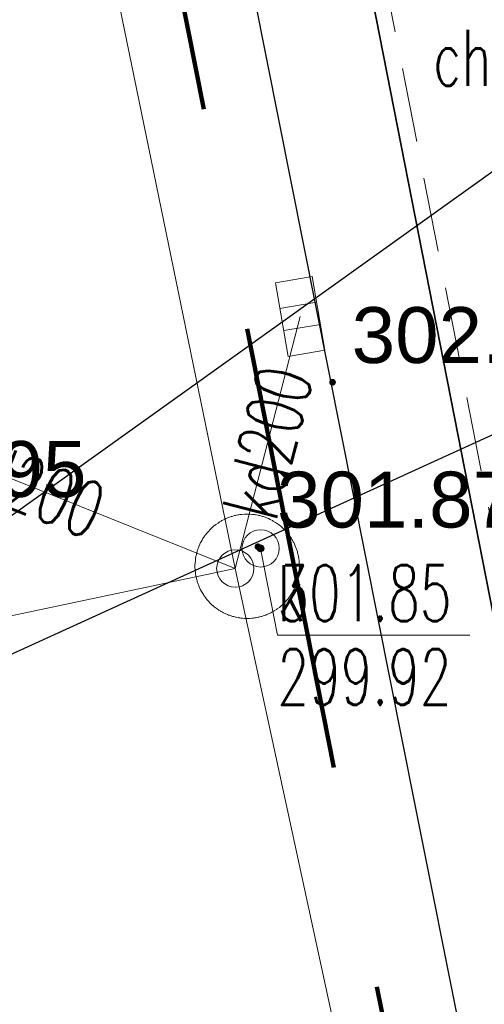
# Model space of a CAD drawing. Header units: metres. Extents: x 6567600 to 13135881, y 5574237 to 11149086.
# Tile 94 of 120: x 6567937 to 6567943, y 5574519 to 5574532. Entities that reach past the tile are written whole.
import ezdxf
from ezdxf import colors
from ezdxf.entities.mleader import LeaderData, LeaderLine
from ezdxf.enums import TextEntityAlignment as Align
from ezdxf.math import Vec2, Vec3

# ---------------------------------------------------------------- set-up
doc = ezdxf.new("R2010")
doc.units = ezdxf.units.M
doc.linetypes.add('zzzxref_260316$0$_MDCP$0$2.0_1.0', pattern=[3, 2, -1])
doc.linetypes.add('zzzxref_260316$0$_MDCP$0$L_0_04', pattern=[1.5, 1, -0.5])
for name, color, linetype, lineweight in [('SEL_opis_odnosnik', 7, 'Continuous', 20), ('zzzxref_260316$0$_MDCP$0$GES_InneUrzadzeniaTowarzyszace', 7, 'Continuous', 18), ('zzzxref_260316$0$_MDCP$0$GES_InneUrzadzeniaTowarzyszace_P', 7, 'Continuous', 18), ('zzzxref_260316$0$_MDCP$0$GES_Rzedna', 7, 'Continuous', 18), ('zzzxref_260316$0$_MDCP$0$GES_UrzadzeniaSiecKanalizacyjna_P', 7, 'Continuous', 18), ('zzzxref_260316$0$_MDCP$0$GES_UrzadzeniaTowarzyszczaceLiniowe', 7, 'Continuous', 18), ('zzzxref_260316$0$_MDCP$0$OT_Komunikacja', 7, 'Continuous', 18), ('zzzxref_260316$0$_MDCP$0$OTRS', 7, 'Continuous', 13), ('zzzxref_260316$0$_MDCP$0$OTRS_O', 7, 'Continuous', 20), ('zzzxref_260316$0$_MDCP$0$Z_ZAKRES', 214, 'Continuous', 90), ('zzzxref_260316$0$_MDCP$1$GES_PrzewodKanalizacyjny', 36, 'Continuous', 18), ('zzzxref_260316$0$_MDCP$1$GES_PrzewodWodociagowy', 5, 'Continuous', 18)]:
    doc.layers.add(name, color=color, linetype=linetype, lineweight=lineweight)
doc.layers.add('zzzxref_260316$0$PR1183 Chorzów Metalowców V09_TT$0$FORMA - Arch 01 - PZT 1 Strefy', color=7, linetype='Continuous')
doc.styles.add('ROMANS', font='romans.shx', dxfattribs={"width": 0.8})
doc.styles.add('zzzxref_260316$0$$TD_AUDIT_GENERATED_(9E133)', font='simplex.shx')
doc.styles.add('zzzxref_260316$0$$TD_AUDIT_GENERATED_(9E16A)', font='arial.ttf', dxfattribs={"width": 0.9})

# ---------------------------------------------------------------- blocks, each defined once
blk = doc.blocks.new('zzzxref_260316$0$_MDCP$0$OTRS')
at = {"layer": 'zzzxref_260316$0$_MDCP$0$OTRS', "color": 0, "lineweight": -3, "const_width": 0.09}
blk.add_lwpolyline([(-0.045, 0, 1), (0.045, 0, 1)], format="xyb", close=True, dxfattribs=at)
at = {"layer": 'zzzxref_260316$0$_MDCP$0$OTRS_O', "color": 0, "style": 'zzzxref_260316$0$$TD_AUDIT_GENERATED_(9E16A)'}
blk.add_attdef('RZEDNA', (0.514, 0.515), '', height=1.5, dxfattribs=at)
blk = doc.blocks.new('zzzxref_260316$0$_MDCP$0$other_SUKK')
at = {"color": 0, "linetype": 'Continuous', "lineweight": 18, "flags": 128}
blk.add_lwpolyline([(1, 0.5), (1, -0.5), (-1, -0.5), (-1, 0.5), (1, 0.5)], close=True, dxfattribs=at)
for points in [[(-0.3, 0.5), (-0.3, -0.5)], [(0.3, 0.5), (0.3, -0.5)]]:
    blk.add_lwpolyline(points, dxfattribs=at)
blk = doc.blocks.new('zzzxref_260316$0$_MDCP$0$other_SUPS01_05')
at = {"linetype": 'Continuous', "lineweight": 13}
blk.add_hatch(color=0, dxfattribs=at).paths.add_polyline_path([(0, -0.091, 1), (0, 0.091, 1)])
at = {"color": 0, "linetype": 'Continuous', "lineweight": 13}
blk.add_circle((0, 0), 0.0906, dxfattribs=at)
blk = doc.blocks.new('zzzxref_260316$0$_MDCP$0$SUPK_K')
at = {"color": 0, "linetype": 'Continuous', "lineweight": 18}
blk.add_circle((0, 0), 0.5, dxfattribs=at)
blk = doc.blocks.new('zzzxref_260316$0$_MDCP$0$other_SUPW_O')
at = {"color": 0, "linetype": 'Continuous', "lineweight": 18}
blk.add_circle((0, 0), 0.5, dxfattribs=at)
blk = doc.blocks.new('zzzxref_260316')
at = {"layer": 'zzzxref_260316$0$PR1183 Chorzów Metalowców V09_TT$0$FORMA - Arch 01 - PZT 1 Strefy', "linetype": 'Continuous', "lineweight": 0, "true_color": 0x577933}
h = blk.add_hatch(dxfattribs=at)
h.set_pattern_fill('ANSI31', color=77, scale=3, style=0)
h.set_pattern_definition([(45, (0, 1.2501), (-0.265165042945, 0.265165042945), [])])
h.paths.add_polyline_path([(6567829, 5574518.49), (6567842.398, 5574472.369), (6567844.165, 5574472.882), (6567846.931, 5574463.362), (6567846.967, 5574485.722), (6567835.736, 5574537.98), (6567846.642, 5574540.324), (6567844.864, 5574548.6), (6567918.571, 5574564.441), (6567935.605, 5574485.184), (6567930.975, 5574478.018), (6567931.227, 5574476.845), (6567933.57, 5574477.348, 0.216609), (6567938.884, 5574481.335), (6567921.55, 5574569.11), (6567849.267, 5574552.203), (6567830.11, 5574547.72)])
at = {"layer": 'zzzxref_260316$0$_MDCP$0$GES_InneUrzadzeniaTowarzyszace', "color": 36, "linetype": 'Continuous', "lineweight": 18, "flags": 128}
blk.add_lwpolyline([(6567939.834, 5574525.74), (6567939.847, 5574525.739), (6567939.883, 5574525.736), (6567939.895, 5574525.735), (6567939.907, 5574525.733), (6567939.92, 5574525.731), (6567939.932, 5574525.729), (6567939.956, 5574525.725), (6567939.967, 5574525.722), (6567939.979, 5574525.719), (6567939.991, 5574525.716), (6567940.003, 5574525.713), (6567940.015, 5574525.709), (6567940.026, 5574525.706), (6567940.038, 5574525.702), (6567940.049, 5574525.698), (6567940.061, 5574525.694), (6567940.072, 5574525.689), (6567940.084, 5574525.684), (6567940.095, 5574525.679), (6567940.117, 5574525.669), (6567940.128, 5574525.664), (6567940.149, 5574525.652), (6567940.16, 5574525.646), (6567940.191, 5574525.627), (6567940.201, 5574525.62), (6567940.231, 5574525.599), (6567940.26, 5574525.576), (6567940.269, 5574525.568), (6567940.278, 5574525.56), (6567940.287, 5574525.552), (6567940.296, 5574525.544), (6567940.314, 5574525.526), (6567940.322, 5574525.517), (6567940.33, 5574525.508), (6567940.338, 5574525.499), (6567940.346, 5574525.49), (6567940.354, 5574525.481), (6567940.362, 5574525.471), (6567940.369, 5574525.461), (6567940.376, 5574525.451), (6567940.383, 5574525.442), (6567940.404, 5574525.411), (6567940.41, 5574525.401), (6567940.416, 5574525.39), (6567940.428, 5574525.369), (6567940.434, 5574525.358), (6567940.454, 5574525.314), (6567940.459, 5574525.302), (6567940.464, 5574525.291), (6567940.468, 5574525.279), (6567940.472, 5574525.268), (6567940.476, 5574525.256), (6567940.479, 5574525.245), (6567940.483, 5574525.233), (6567940.486, 5574525.221), (6567940.489, 5574525.209), (6567940.492, 5574525.197), (6567940.495, 5574525.186), (6567940.497, 5574525.174), (6567940.499, 5574525.162), (6567940.501, 5574525.15), (6567940.503, 5574525.137), (6567940.505, 5574525.125), (6567940.508, 5574525.089), (6567940.509, 5574525.077), (6567940.51, 5574525.064), (6567940.51, 5574525.016), (6567940.509, 5574525.003), (6567940.508, 5574524.991), (6567940.505, 5574524.955), (6567940.503, 5574524.943), (6567940.501, 5574524.93), (6567940.499, 5574524.918), (6567940.497, 5574524.906), (6567940.495, 5574524.894), (6567940.492, 5574524.883), (6567940.489, 5574524.871), (6567940.486, 5574524.859), (6567940.483, 5574524.847), (6567940.479, 5574524.835), (6567940.476, 5574524.824), (6567940.472, 5574524.812), (6567940.468, 5574524.801), (6567940.464, 5574524.789), (6567940.459, 5574524.778), (6567940.454, 5574524.766), (6567940.449, 5574524.755), (6567940.439, 5574524.733), (6567940.434, 5574524.722), (6567940.422, 5574524.701), (6567940.416, 5574524.69), (6567940.397, 5574524.659), (6567940.39, 5574524.649), (6567940.369, 5574524.619), (6567940.362, 5574524.609), (6567940.354, 5574524.599), (6567940.346, 5574524.59), (6567940.338, 5574524.581), (6567940.33, 5574524.572), (6567940.322, 5574524.563), (6567940.314, 5574524.554), (6567940.305, 5574524.545), (6567940.296, 5574524.536), (6567940.287, 5574524.528), (6567940.269, 5574524.512), (6567940.26, 5574524.504), (6567940.251, 5574524.496), (6567940.241, 5574524.488), (6567940.212, 5574524.467), (6567940.201, 5574524.46), (6567940.171, 5574524.44), (6567940.16, 5574524.434), (6567940.139, 5574524.422), (6567940.128, 5574524.416), (6567940.117, 5574524.411), (6567940.106, 5574524.406), (6567940.095, 5574524.401), (6567940.084, 5574524.396), (6567940.072, 5574524.391), (6567940.061, 5574524.386), (6567940.049, 5574524.382), (6567940.038, 5574524.378), (6567940.026, 5574524.374), (6567940.015, 5574524.371), (6567940.003, 5574524.367), (6567939.991, 5574524.364), (6567939.967, 5574524.358), (6567939.956, 5574524.355), (6567939.932, 5574524.351), (6567939.92, 5574524.349), (6567939.907, 5574524.347), (6567939.895, 5574524.345), (6567939.883, 5574524.344), (6567939.871, 5574524.343), (6567939.847, 5574524.341), (6567939.834, 5574524.34), (6567939.786, 5574524.34), (6567939.773, 5574524.341), (6567939.749, 5574524.343), (6567939.737, 5574524.344), (6567939.725, 5574524.345), (6567939.713, 5574524.347), (6567939.7, 5574524.349), (6567939.688, 5574524.351), (6567939.664, 5574524.355), (6567939.653, 5574524.358), (6567939.629, 5574524.364), (6567939.617, 5574524.367), (6567939.605, 5574524.371), (6567939.594, 5574524.374), (6567939.582, 5574524.378), (6567939.571, 5574524.382), (6567939.559, 5574524.386), (6567939.548, 5574524.391), (6567939.536, 5574524.396), (6567939.525, 5574524.401), (6567939.514, 5574524.406), (6567939.503, 5574524.411), (6567939.492, 5574524.416), (6567939.481, 5574524.422), (6567939.46, 5574524.434), (6567939.449, 5574524.44), (6567939.429, 5574524.453), (6567939.408, 5574524.467), (6567939.379, 5574524.488), (6567939.369, 5574524.496), (6567939.36, 5574524.504), (6567939.351, 5574524.512), (6567939.342, 5574524.52), (6567939.333, 5574524.528), (6567939.324, 5574524.536), (6567939.315, 5574524.545), (6567939.306, 5574524.554), (6567939.298, 5574524.563), (6567939.29, 5574524.572), (6567939.282, 5574524.581), (6567939.274, 5574524.59), (6567939.266, 5574524.599), (6567939.258, 5574524.609), (6567939.251, 5574524.619), (6567939.23, 5574524.649), (6567939.223, 5574524.659), (6567939.204, 5574524.69), (6567939.198, 5574524.701), (6567939.186, 5574524.722), (6567939.181, 5574524.733), (6567939.171, 5574524.755), (6567939.166, 5574524.766), (6567939.161, 5574524.778), (6567939.156, 5574524.789), (6567939.152, 5574524.801), (6567939.148, 5574524.812), (6567939.144, 5574524.824), (6567939.141, 5574524.835), (6567939.137, 5574524.847), (6567939.134, 5574524.859), (6567939.131, 5574524.871), (6567939.128, 5574524.883), (6567939.125, 5574524.894), (6567939.123, 5574524.906), (6567939.121, 5574524.918), (6567939.119, 5574524.93), (6567939.117, 5574524.943), (6567939.115, 5574524.955), (6567939.112, 5574524.991), (6567939.111, 5574525.003), (6567939.11, 5574525.016), (6567939.11, 5574525.064), (6567939.111, 5574525.077), (6567939.115, 5574525.125), (6567939.117, 5574525.137), (6567939.119, 5574525.15), (6567939.121, 5574525.162), (6567939.123, 5574525.174), (6567939.125, 5574525.186), (6567939.128, 5574525.197), (6567939.131, 5574525.209), (6567939.134, 5574525.221), (6567939.137, 5574525.233), (6567939.141, 5574525.245), (6567939.144, 5574525.256), (6567939.148, 5574525.268), (6567939.152, 5574525.279), (6567939.156, 5574525.291), (6567939.161, 5574525.302), (6567939.166, 5574525.314), (6567939.186, 5574525.358), (6567939.192, 5574525.369), (6567939.204, 5574525.39), (6567939.21, 5574525.401), (6567939.216, 5574525.411), (6567939.237, 5574525.442), (6567939.244, 5574525.451), (6567939.251, 5574525.461), (6567939.258, 5574525.471), (6567939.266, 5574525.481), (6567939.274, 5574525.49), (6567939.282, 5574525.499), (6567939.29, 5574525.508), (6567939.298, 5574525.517), (6567939.306, 5574525.526), (6567939.324, 5574525.544), (6567939.333, 5574525.552), (6567939.342, 5574525.56), (6567939.351, 5574525.568), (6567939.36, 5574525.576), (6567939.389, 5574525.599), (6567939.419, 5574525.62), (6567939.439, 5574525.634), (6567939.46, 5574525.646), (6567939.471, 5574525.652), (6567939.492, 5574525.664), (6567939.503, 5574525.669), (6567939.514, 5574525.674), (6567939.525, 5574525.679), (6567939.536, 5574525.684), (6567939.548, 5574525.689), (6567939.559, 5574525.694), (6567939.571, 5574525.698), (6567939.582, 5574525.702), (6567939.594, 5574525.706), (6567939.605, 5574525.709), (6567939.617, 5574525.713), (6567939.641, 5574525.719), (6567939.653, 5574525.722), (6567939.664, 5574525.725), (6567939.688, 5574525.729), (6567939.7, 5574525.731), (6567939.713, 5574525.733), (6567939.725, 5574525.735), (6567939.737, 5574525.736), (6567939.773, 5574525.739), (6567939.786, 5574525.74), (6567939.834, 5574525.74)], dxfattribs=at)
at = {"layer": 'zzzxref_260316$0$_MDCP$0$GES_Rzedna', "color": 7, "linetype": 'Continuous', "lineweight": 13, "flags": 128}
blk.add_lwpolyline([(6567942.793, 5574524.117), (6567940.215, 5574524.117), (6567939.99, 5574525.28)], dxfattribs=at)
at = {"layer": 'zzzxref_260316$0$_MDCP$0$GES_UrzadzeniaTowarzyszczaceLiniowe', "color": 7, "linetype": 'Continuous', "lineweight": 35, "flags": 128}
blk.add_lwpolyline([(6567947.06, 5574504.26), (6567933.88, 5574571.42)], dxfattribs=at)
at = {"layer": 'zzzxref_260316$0$_MDCP$0$OT_Komunikacja', "color": 7, "linetype": 'Continuous', "lineweight": 25, "flags": 128}
blk.add_lwpolyline([(6567936.068, 5574579.252), (6567935.057, 5574577.956), (6567934.068, 5574576.226), (6567933.236, 5574573.791), (6567932.764, 5574571.191), (6567932.756, 5574569.563), (6567933.063, 5574567.551), (6567933.71, 5574564.114), (6567934.815, 5574558.216), (6567936.358, 5574550.643), (6567938.407, 5574540.21), (6567942.057, 5574521.84), (6567943.316, 5574515.523), (6567944.512, 5574509.474), (6567945.446, 5574504.726), (6567945.949, 5574502.072), (6567947.25, 5574495.506), (6567948.058, 5574491.426), (6567948.891, 5574487.158), (6567952.865, 5574468.02)], dxfattribs=at)
at = {"layer": 'zzzxref_260316$0$_MDCP$0$OT_Komunikacja', "color": 7, "linetype": 'zzzxref_260316$0$_MDCP$0$L_0_04', "lineweight": 18, "flags": 128}
blk.add_lwpolyline([(6567932.764, 5574571.191), (6567933.236, 5574573.791), (6567934.068, 5574576.226), (6567935.057, 5574577.956), (6567936.068, 5574579.252), (6567937.41, 5574577.176), (6567937.165, 5574576.599), (6567935.94, 5574574.207), (6567937.598, 5574565.706), (6567949.198, 5574505.377), (6567949.626, 5574503.011), (6567950.592, 5574497.882), (6567953.228, 5574484.471), (6567950.887, 5574485.819), (6567934.801, 5574567.894), (6567933.063, 5574567.551), (6567932.756, 5574569.563)], close=True, dxfattribs=at)
at = {"layer": 'zzzxref_260316$0$_MDCP$0$Z_ZAKRES', "linetype": 'zzzxref_260316$0$_MDCP$0$2.0_1.0', "lineweight": 140, "ltscale": 3}
blk.add_lwpolyline([(6567820.407, 5574555.719), (6567847.232, 5574561.997), (6567929.356, 5574581.206), (6567956.443, 5574443.911), (6567955.827, 5574425.481), (6567951.015, 5574407.07), (6567933.777, 5574381.866), (6567907.312, 5574367.318), (6567855.739, 5574355.65), (6567852.582, 5574378.747), (6567848.105, 5574411.572), (6567841.693, 5574438.994), (6567818.946, 5574517.253)], close=True, dxfattribs=at)
at = {"layer": 'zzzxref_260316$0$_MDCP$1$GES_PrzewodKanalizacyjny', "color": 36, "linetype": 'Continuous', "lineweight": 18, "flags": 128}
for points in [[(6567939.65, 5574525.01), (6567934.59, 5574549.62)], [(6567940.521, 5574528.39), (6567939.65, 5574525.01)], [(6567934.12, 5574527.23), (6567939.65, 5574525.01)], [(6567931.75, 5574523.34), (6567939.65, 5574525.01)], [(6567944.81, 5574501.15), (6567939.65, 5574525.01)]]:
    blk.add_lwpolyline(points, dxfattribs=at)
at = {"layer": 'zzzxref_260316$0$_MDCP$1$GES_PrzewodWodociagowy', "color": 5, "linetype": 'Continuous', "lineweight": 18, "flags": 128}
blk.add_lwpolyline([(6567948.28, 5574498.02), (6567947.06, 5574504.26), (6567933.88, 5574571.42), (6567933.75, 5574572.16), (6567933.69, 5574572.61)], dxfattribs=at)
at = {"layer": 'zzzxref_260316$0$_MDCP$0$GES_InneUrzadzeniaTowarzyszace_P', "linetype": 'Continuous', "xscale": 0.5, "yscale": 0.5, "zscale": 0.5}
blk.add_blockref('zzzxref_260316$0$_MDCP$0$other_SUPW_O', (6567939.99, 5574525.28), dxfattribs=at)
at = {"layer": 'zzzxref_260316$0$_MDCP$0$GES_InneUrzadzeniaTowarzyszace_P', "color": 36, "linetype": 'Continuous', "xscale": 0.5, "yscale": 0.5, "zscale": 0.5}
blk.add_blockref('zzzxref_260316$0$_MDCP$0$SUPK_K', (6567939.65, 5574525.01), dxfattribs=at)
at = {"layer": 'zzzxref_260316$0$_MDCP$0$GES_Rzedna', "color": 36, "linetype": 'Continuous', "xscale": 0.5, "yscale": 0.5, "zscale": 0.5}
blk.add_blockref('zzzxref_260316$0$_MDCP$0$other_SUPS01_05', (6567939.99, 5574525.28), dxfattribs=at)
at = {"layer": 'zzzxref_260316$0$_MDCP$0$GES_UrzadzeniaSiecKanalizacyjna_P', "color": 36, "linetype": 'Continuous', "xscale": 0.5, "yscale": 0.5, "zscale": 0.5, "rotation": 279.7513853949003}
blk.add_blockref('zzzxref_260316$0$_MDCP$0$other_SUKK', (6567940.521, 5574528.391), dxfattribs=at)
at = {"layer": 'zzzxref_260316$0$_MDCP$0$OTRS', "xscale": 0.5, "yscale": 0.5, "zscale": 0.5}
for p, values in [((6567940.954, 5574527.509, 302.013), {'RZEDNA': '302.01'}), ((6567934.193, 5574525.712, 301.948), {'RZEDNA': '301.95'}), ((6567939.953, 5574525.302, 301.865), {'RZEDNA': '301.87'})]:
    blk.add_blockref('zzzxref_260316$0$_MDCP$0$OTRS', p, dxfattribs=at).add_auto_attribs(values)
at = {"layer": 'zzzxref_260316$0$_MDCP$0$GES_InneUrzadzeniaTowarzyszace_P', "color": 7, "lineweight": 15, "style": 'zzzxref_260316$0$$TD_AUDIT_GENERATED_(9E133)', "width": 0.66}
blk.add_text('k', height=0.75, dxfattribs=at).set_placement((6567940.215, 5574525.055), align=Align.TOP_LEFT)
at = {"layer": 'zzzxref_260316$0$_MDCP$0$GES_Rzedna', "color": 36, "lineweight": 15, "style": 'zzzxref_260316$0$$TD_AUDIT_GENERATED_(9E133)', "width": 0.66}
for s, p in [('301.85', (6567940.215, 5574525.055)), ('299.92', (6567940.215, 5574523.93))]:
    blk.add_text(s, height=0.75, rotation=-360, dxfattribs=at).set_placement(p, align=Align.TOP_LEFT)
at = {"layer": 'zzzxref_260316$0$_MDCP$0$OT_Komunikacja', "color": 7, "lineweight": 15, "style": 'zzzxref_260316$0$$TD_AUDIT_GENERATED_(9E133)', "width": 0.66}
blk.add_text('ch.i.', height=0.75, dxfattribs=at).set_placement((6567942.992, 5574531.862), align=Align.MIDDLE_CENTER)
at = {"layer": 'zzzxref_260316$0$_MDCP$1$GES_PrzewodKanalizacyjny', "color": 36, "lineweight": 15, "style": 'zzzxref_260316$0$$TD_AUDIT_GENERATED_(9E133)', "width": 0.66}
for rotation, p in [(-284.5, (6567940.086, 5574526.7)), (-21.9, (6567936.885, 5574526.12))]:
    blk.add_text('kd200', height=0.75, rotation=rotation, dxfattribs=at).set_placement(p, align=Align.MIDDLE_CENTER)

msp = doc.modelspace()

# ---------------------------------------------------------------- block references
at = {"ltscale": 0.5}
msp.add_blockref('zzzxref_260316', (0, 0), dxfattribs=at)

# ---------------------------------------------------------------- next in the draw order: leaders
at = {"layer": 'SEL_opis_odnosnik'}
ml = msp.add_multileader_mtext('Standard', dxfattribs=at)
ml.set_content('\\pxt12.5;Proponowana lokalizacja złącz kablowo-pomiarowych\\PZK nN w zakresie Tauron Dystrybucja dla lokali i administracji w budynku "B"', color=256, style='ROMANS')
ml.set_leader_properties()
ml.build(insert=Vec2(0, 0))
ml.multileader.update_dxf_attribs({"text_left_attachment_type": 6, "text_right_attachment_type": 6, "dogleg_length": 1, "arrow_head_size": 1})
ctx = ml.context
ctx.base_point, ctx.char_height, ctx.arrow_head_size, ctx.landing_gap_size, ctx.plane_origin = Vec3(6567951.861, 5574530.353), 1, 1, 0.09, Vec3(6567882.458, 5574524.326)
ctx.left_attachment, ctx.right_attachment = 6, 6
notes = []
notes.append((ctx, [(1, (1, 1, 0), (6567950.861, 5574530.353), (1, 0), 1, [(6, [(6567932.38, 5574521.911), (6567935.049, 5574521.134), (6567935.279, 5574519.986), (6567935.533, 5574518.637), (6567935.812, 5574517.161), (6567932.38, 5574521.911)], 0, [])])]))
ctx.mtext.insert, ctx.mtext.width, ctx.mtext.line_spacing_style, ctx.mtext.flow_direction = Vec3(6567951.951, 5574531.647), 25.43939, 2, 5
ctx.mtext.has_bg_fill, ctx.mtext.bg_color, ctx.mtext.bg_scale_factor, ctx.mtext.bg_transparency, ctx.mtext.use_window_bg_color = 1, -1023410145, 1.5, 0, 0
for ctx, leaders in notes:
    for number, flags, end, landing, length, lines in leaders:
        leader = LeaderData()
        leader.index, (leader.has_last_leader_line, leader.has_dogleg_vector, leader.attachment_direction) = number, flags
        leader.last_leader_point, leader.dogleg_vector, leader.dogleg_length = Vec3(end), Vec3(landing), length
        for number, points, colour, breaks in lines:
            line = LeaderLine()
            line.index, line.vertices, line.color, line.breaks = number, Vec3.list(points), colors.encode_raw_color(colour), breaks
            leader.lines.append(line)
        ctx.leaders.append(leader)

# ---------------------------------------------------------------- next in the draw order: leaders
ml = msp.add_multileader_mtext('Standard', dxfattribs=at)
ml.set_content('\\pxt12.5;Projektowana rozdzielnia stacji ładowania pojazdów', color=256, style='ROMANS')
ml.set_leader_properties()
ml.build(insert=Vec2(0, 0))
ml.multileader.update_dxf_attribs({"text_left_attachment_type": 6, "text_right_attachment_type": 6, "dogleg_length": 1, "arrow_head_size": 1})
ctx = ml.context
ctx.base_point, ctx.char_height, ctx.arrow_head_size, ctx.landing_gap_size, ctx.plane_origin = Vec3(6567951.753, 5574535.814), 1, 1, 0.09, Vec3(6567846.87, 5574541.232)
ctx.left_attachment, ctx.right_attachment = 6, 6
notes = []
notes.append((ctx, [(0, (1, 1, 0), (6567950.753, 5574535.814), (1, 0), 1, [(3, [(6567932.93, 5574523.06)], 0, [])])]))
ctx.mtext.insert, ctx.mtext.width, ctx.mtext.line_spacing_style, ctx.mtext.flow_direction = Vec3(6567951.843, 5574537.147), 17.77136, 2, 5
ctx.mtext.has_bg_fill, ctx.mtext.bg_color, ctx.mtext.bg_scale_factor, ctx.mtext.bg_transparency, ctx.mtext.use_window_bg_color = 1, -1023410145, 1.5, 0, 0
for ctx, leaders in notes:
    for number, flags, end, landing, length, lines in leaders:
        leader = LeaderData()
        leader.index, (leader.has_last_leader_line, leader.has_dogleg_vector, leader.attachment_direction) = number, flags
        leader.last_leader_point, leader.dogleg_vector, leader.dogleg_length = Vec3(end), Vec3(landing), length
        for number, points, colour, breaks in lines:
            line = LeaderLine()
            line.index, line.vertices, line.color, line.breaks = number, Vec3.list(points), colors.encode_raw_color(colour), breaks
            leader.lines.append(line)
        ctx.leaders.append(leader)

doc.saveas('drawing.dxf')
